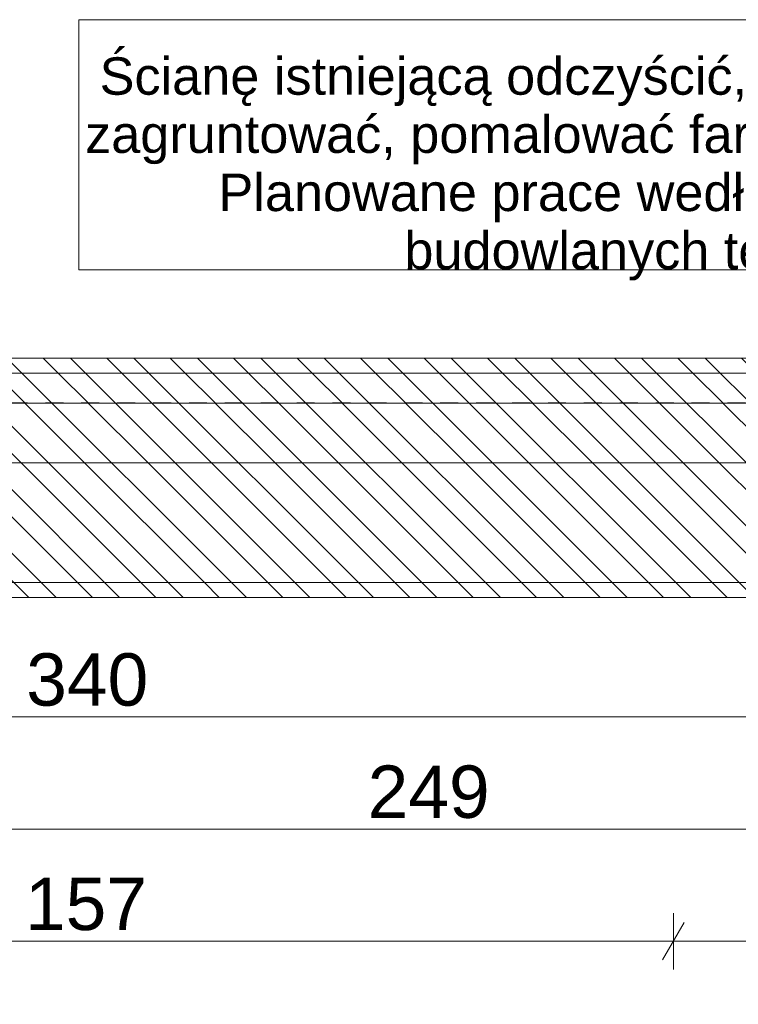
# Model space of a CAD drawing. Extents: x 180 to 5640, y 54 to 2910.
# Tile 9 of 20: x 1160 to 1641, y 1886 to 2544. Entities that reach past the tile are written whole.
import ezdxf
from ezdxf.xclip import XClip

# ---------------------------------------------------------------- set-up
doc = ezdxf.new("R2010")
doc.units = 0
doc.header["$MEASUREMENT"] = 0
doc.header["$XCLIPFRAME"] = 0
doc.linetypes.add('Przerywana', pattern=[48, 24, -24])
for name, color, linetype in [('399-W Wymiary i opisy', 7, 'Continuous'), ('460-K Stropy', 7, 'Continuous'), ('820-G Rysunki Obrazki', 7, 'Continuous'), ('824-G Wypełnienia RŚ', 7, 'Continuous')]:
    doc.layers.add(name, color=color, linetype=linetype)
doc.styles.add('STYL_AUTOMATYCZNY_2', font='arial.ttf')
doc.styles.add('STYL_AUTOMATYCZNY_3', font='arial.ttf')
pattern_1 = [(135, (-1693.87, 817.59), (21.2132, 21.2132), [])]

# ---------------------------------------------------------------- blocks, each defined once
blk = doc.blocks.new('Rysunek_1_1', base_point=(-1693.87, 817.59))
at = {"layer": '460-K Stropy', "linetype": 'Continuous', "lineweight": 13}
h = blk.add_hatch(dxfattribs=at)
h.set_pattern_fill('Ściany_istniejące_0001', color=8, style=0, pattern_type=2)
h.set_pattern_definition(pattern_1)
h.paths.add_polyline_path([(2173.52, 2317.59), (307.74, 2317.59), (307.74, 2307.59), (2173.52, 2307.59)])
h = blk.add_hatch(dxfattribs=at)
h.set_pattern_fill('Ściany_istniejące_0001', color=8, style=0, pattern_type=2)
h.set_pattern_definition(pattern_1)
h.paths.add_polyline_path([(2173.52, 2307.59), (307.74, 2307.59), (307.74, 2287.59), (2173.52, 2287.59)])
h = blk.add_hatch(dxfattribs=at)
h.set_pattern_fill('Ściany_istniejące_0001', color=8, style=0, pattern_type=2)
h.set_pattern_definition(pattern_1)
h.paths.add_polyline_path([(2173.52, 2287.59), (307.74, 2287.59), (307.74, 2287.49), (2173.52, 2287.49)])
h = blk.add_hatch(dxfattribs=at)
h.set_pattern_fill('Ściany_istniejące_0001', color=8, style=0, pattern_type=2)
h.set_pattern_definition(pattern_1)
h.paths.add_polyline_path([(2173.52, 2287.49), (307.74, 2287.49), (307.74, 2247.49), (2173.52, 2247.49)])
h = blk.add_hatch(dxfattribs=at)
h.set_pattern_fill('Ściany_istniejące_0001', color=8, style=0, pattern_type=2)
h.set_pattern_definition(pattern_1)
h.paths.add_polyline_path([(307.74, 2247.49), (307.74, 2167.49), (348.88, 2167.49), (2061.85, 2167.49), (2091.85, 2167.49), (2106.38, 2167.49), (2173.52, 2167.49), (2173.52, 2247.49)])
h = blk.add_hatch(dxfattribs=at)
h.set_pattern_fill('Ściany_istniejące_0001', color=8, style=0, pattern_type=2)
h.set_pattern_definition(pattern_1)
h.paths.add_polyline_path([(348.88, 2167.49), (348.88, 2157.49), (2061.85, 2157.49), (2061.85, 2167.49)])
at = {"layer": '824-G Wypełnienia RŚ', "linetype": 'Continuous', "lineweight": 13}
h = blk.add_hatch(dxfattribs=at)
h.set_pattern_fill('_Poza_zakresem_opracowan_3E', color=8, style=0, pattern_type=2)
h.set_pattern_definition([(135, (154.63, 684.32), (21.2132, 21.2132), [])])
h.paths.add_polyline_path([(2173.37, 2317.59), (307.74, 2317.59), (307.74, 529.86), (2173.37, 530.49), (2173.37, 2157.49), (2173.37, 2167.49)])
h.paths.add_polyline_path([(353.88, 2157.49), (2091.85, 2157.49), (2091.85, 817.59), (353.88, 817.59)], flags=0)
at = {"layer": '399-W Wymiary i opisy', "color": 154, "linetype": 'Continuous', "lineweight": 13, "ltscale": 0.5}
for p, q in [((353.88, 2077.76), (2055.6, 2077.76)), ((810.38, 2002.76), (2055.6, 2002.76)), ((1597.38, 1909.01), (1597.38, 1946.51)), ((1604.6, 1940.26), (1590.16, 1915.26)), ((810.38, 1927.76), (1597.38, 1927.76)), ((1597.38, 1927.76), (2055.6, 1927.76))]:
    blk.add_line(p, q, dxfattribs=at)
at = {"layer": '460-K Stropy', "color": 7, "linetype": 'Continuous', "lineweight": 13, "ltscale": 0.5}
for p, q in [((2173.52, 2317.59), (307.74, 2317.59)), ((2173.52, 2307.59), (307.74, 2307.59)), ((2173.52, 2287.49), (307.74, 2287.49)), ((2173.52, 2247.49), (307.74, 2247.49)), ((2055.6, 2157.49), (353.88, 2157.49))]:
    blk.add_line(p, q, dxfattribs=at)
at = {"layer": '460-K Stropy', "color": 7, "linetype": 'Przerywana', "lineweight": 13, "ltscale": 0.5}
blk.add_line((2173.52, 2287.59), (307.74, 2287.59), dxfattribs=at)
at = {"layer": '460-K Stropy', "color": 7, "linetype": 'Continuous', "lineweight": 13, "ltscale": 0.5, "flags": 128}
blk.add_lwpolyline([(2173.52, 2167.49), (2106.38, 2167.49), (2091.85, 2167.49), (2061.85, 2167.49), (348.88, 2167.49), (307.74, 2167.49)], dxfattribs=at)
at = {"layer": '820-G Rysunki Obrazki', "color": 154, "linetype": 'Continuous', "lineweight": 13, "ltscale": 0.5}
for p, q in [((1906.66, 2543.77), (1199.84, 2543.77)), ((1199.84, 2543.77), (1199.84, 2376.63)), ((1199.84, 2376.63), (1906.66, 2376.63)), ((1906.66, 2376.63), (1199.84, 2376.63))]:
    blk.add_line(p, q, dxfattribs=at)
at = {"layer": '824-G Wypełnienia RŚ', "color": 7, "linetype": 'Continuous', "lineweight": 13, "ltscale": 0.5, "flags": 128}
blk.add_lwpolyline([(307.74, 529.86), (2173.37, 530.49), (2173.37, 2157.49), (2173.37, 2167.49), (2173.37, 2317.59), (307.74, 2317.59)], dxfattribs=at)
blk.add_lwpolyline([(353.88, 2157.49), (2091.85, 2157.49), (2091.85, 817.59), (353.88, 817.59)], close=True, dxfattribs=at)
at = {"layer": '399-W Wymiary i opisy', "color": 154, "linetype": 'Continuous', "lineweight": 13, "char_height": 35, "width": 80.0859, "attachment_point": 7, "style": 'STYL_AUTOMATYCZNY_2'}
for s, insert in [('\\A1;{\\pql;\\fArial|b0|i0|c238|p0;\\W1.000000;340}', (1164.7, 2084.76)), ('\\A1;{\\pql;\\fArial|b0|i0|c238|p0;\\W1.000000;249}', (1392.95, 2009.76)), ('\\A1;{\\pql;\\fArial|b0|i0|c238|p0;\\W1.000000;157}', (1163.84, 1934.76))]:
    blk.add_mtext(s, dxfattribs=dict(at, insert=insert))
at = {"layer": '820-G Rysunki Obrazki', "color": 154, "linetype": 'Continuous', "lineweight": 13, "char_height": 25, "style": 'STYL_AUTOMATYCZNY_3'}
for s, insert, attachment_point, line_spacing_factor in [('\\A1;{\\pql;\\fArial|b0|i0|c238|p0;\\W1.000000;Istniejąc\\fArial|b0|i0|c238|p0;\\W1.000000;e warstwy\\P\\pql;\\fArial|b0|i0|c238|p0;\\W1.000000;sufitu}', (864.83, 2460.34), 7, 0.933377), ('\\A1;{\\pqr;\\fArial|b0|i0|c238|p0;\\W1.000000;Ścianę istniejącą odczyścić, naprawić ubytki, \\P\\pqr;\\fArial|b0|i0|c238|p0;\\W1.000000;zagruntować, pomalować farbą - kolor - biały.\\fArial|b0|i0|c238|p0;\\W1.000000; \\P\\pqr;\\fArial|b0|i0|c238|p0;\\W1.000000;Planowane prace według projektu robót \\P\\pqr;\\fArial|b0|i0|c238|p0;\\W1.000000;budowlanych tej części obiektu.}', (1906.66, 2369.41), 9, 0.932798)]:
    blk.add_mtext(s, dxfattribs=dict(at, insert=insert, attachment_point=attachment_point, line_spacing_factor=line_spacing_factor))

msp = doc.modelspace()

# ---------------------------------------------------------------- block references
at = {"layer": '820-G Rysunki Obrazki', "color": 7, "linetype": 'Continuous', "lineweight": 13, "ltscale": 0.1}
ref = msp.add_blockref('Rysunek_1_1', (-1693.87, 817.59), dxfattribs=at)
XClip(ref).set_block_clipping_path([(307.7351978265, 205.9574740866), (2556.3632209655, 2724.0588953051)])

doc.saveas('drawing.dxf')
